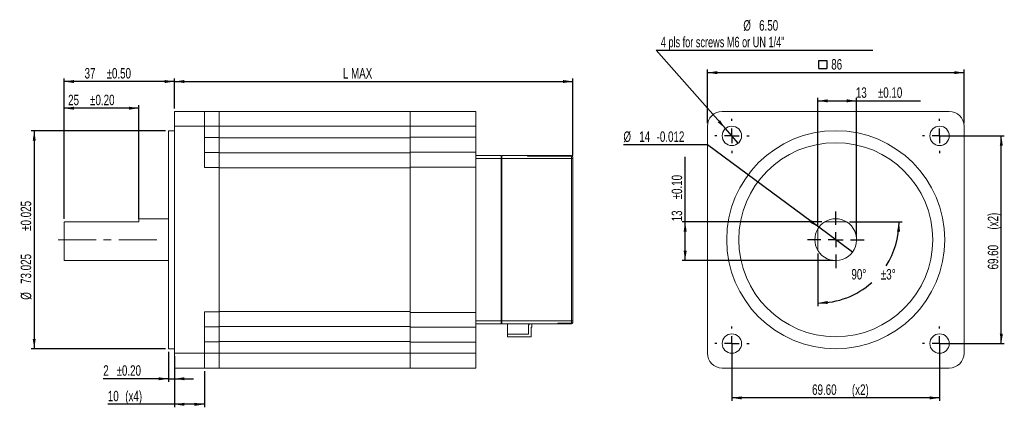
# Model space of a CAD drawing. Header units: millimetres. Extents: x 41 to 371, y 111 to 240.
import ezdxf

# ---------------------------------------------------------------- set-up
doc = ezdxf.new("R2010")
doc.units = ezdxf.units.MM
doc.linetypes.add('CENTERX2', pattern=[20.32, 12.7, -2.54, 2.54, -2.54])
doc.layers.add('FORMAT', color=7, linetype='Continuous')
doc.styles.add('SLDTEXTSTYLE0', font='TXT', dxfattribs={"width": 0.7})
doc.styles.add('SLDTEXTSTYLE1', font='TXT', dxfattribs={"width": 0.653333})
doc.dimstyles.new('SLDDIMSTYLE0', dxfattribs={"dimtxt": 3.506, "dimasz": 3.302, "dimexe": 0, "dimexo": 0.0625, "dimgap": 0.8765, "dimtad": 1, "dimdec": 6, "dimrnd": 1e-09, "dimzin": 12, "dimdsep": 46, "dimtxsty": 'SLDTEXTSTYLE0', "dimsah": 1, "dimcen": 0.09, "dimadec": 0, "dimazin": 3, "dimtfac": 1, "dimtofl": 0, "dimtmove": 0, "dimatfit": 3, "dimfxl": 1, "dimfrac": 2, "dimtolj": 1, "dimtzin": 12, "dimarcsym": 0})
doc.dimstyles.new('SLDDIMSTYLE1', dxfattribs={"dimtxt": 3.506, "dimasz": 3.302, "dimexe": 0, "dimexo": 0.0625, "dimgap": 0.8765, "dimtad": 1, "dimdec": 3, "dimrnd": 1e-09, "dimzin": 12, "dimdsep": 46, "dimtxsty": 'SLDTEXTSTYLE0', "dimsah": 1, "dimcen": 0.09, "dimadec": 0, "dimazin": 3, "dimtol": 1, "dimtp": 0.025, "dimtm": 0.025, "dimtfac": 1, "dimtdec": 3, "dimtofl": 0, "dimtmove": 0, "dimatfit": 3, "dimfxl": 1, "dimfrac": 2, "dimtolj": 1, "dimarcsym": 0})
doc.dimstyles.new('SLDDIMSTYLE2', dxfattribs={"dimtxt": 3.506, "dimasz": 3.302, "dimexe": 0, "dimexo": 0.0625, "dimgap": 0.8765, "dimtad": 1, "dimrnd": 1e-09, "dimzin": 12, "dimdsep": 46, "dimtxsty": 'SLDTEXTSTYLE0', "dimsah": 1, "dimcen": 0.09, "dimadec": 0, "dimazin": 3, "dimtol": 1, "dimtp": 0.5, "dimtm": 0.5, "dimtfac": 1, "dimtofl": 0, "dimtmove": 0, "dimatfit": 3, "dimfxl": 1, "dimfrac": 2, "dimtolj": 1, "dimtzin": 0, "dimarcsym": 0})
doc.dimstyles.new('SLDDIMSTYLE3', dxfattribs={"dimtxt": 3.506, "dimasz": 3.302, "dimexe": 0, "dimexo": 0.0625, "dimgap": 0.8765, "dimtad": 1, "dimrnd": 1e-09, "dimzin": 12, "dimdsep": 46, "dimtxsty": 'SLDTEXTSTYLE0', "dimsah": 1, "dimcen": 0.09, "dimadec": 0, "dimazin": 3, "dimtol": 1, "dimtp": 0.2, "dimtm": 0.2, "dimtfac": 1, "dimtofl": 0, "dimtmove": 0, "dimatfit": 3, "dimfxl": 1, "dimfrac": 2, "dimtolj": 1, "dimtzin": 0, "dimarcsym": 0})
doc.dimstyles.new('SLDDIMSTYLE4', dxfattribs={"dimtxt": 3.506, "dimasz": 3.302, "dimexe": 0, "dimexo": 0.0625, "dimgap": 0.8765, "dimtad": 1, "dimrnd": 1e-09, "dimzin": 12, "dimdsep": 46, "dimtxsty": 'SLDTEXTSTYLE0', "dimsah": 1, "dimcen": 0.09, "dimadec": 0, "dimazin": 3, "dimtol": 1, "dimtp": 0.2, "dimtm": 0.2, "dimtfac": 1, "dimtmove": 0, "dimatfit": 0, "dimfxl": 1, "dimfrac": 2, "dimtolj": 1, "dimtzin": 0, "dimarcsym": 0})
doc.dimstyles.new('SLDDIMSTYLE5', dxfattribs={"dimtxt": 3.506, "dimasz": 3.302, "dimexe": 0, "dimexo": 0.0625, "dimgap": 0.8765, "dimtad": 0, "dimtih": 1, "dimtoh": 1, "dimdec": 4, "dimzin": 12, "dimdsep": 46, "dimtxsty": 'SLDTEXTSTYLE0', "dimsah": 1, "dimcen": 0.09, "dimazin": 3, "dimtol": 1, "dimtp": 3, "dimtm": 3, "dimtfac": 1, "dimtofl": 0, "dimtmove": 0, "dimatfit": 3, "dimfxl": 1, "dimfrac": 2, "dimtolj": 1, "dimarcsym": 0})
doc.dimstyles.new('SLDDIMSTYLE6', dxfattribs={"dimtxt": 3.506, "dimasz": 3.302, "dimexe": 0, "dimexo": 0.0625, "dimgap": 0.8765, "dimtad": 1, "dimrnd": 1e-09, "dimzin": 4, "dimdsep": 46, "dimtxsty": 'SLDTEXTSTYLE0', "dimsah": 1, "dimcen": 0.09, "dimadec": 0, "dimazin": 1, "dimtfac": 1, "dimtofl": 0, "dimtmove": 0, "dimatfit": 3, "dimfxl": 1, "dimfrac": 2, "dimtolj": 1, "dimtzin": 12, "dimarcsym": 0})
doc.dimstyles.new('SLDDIMSTYLE7', dxfattribs={"dimtxt": 3.506, "dimasz": 3.302, "dimexe": 0, "dimexo": 0.0625, "dimgap": 0.8765, "dimtad": 0, "dimtih": 1, "dimtoh": 1, "dimrnd": 1e-09, "dimzin": 4, "dimdsep": 46, "dimtxsty": 'SLDTEXTSTYLE0', "dimblk1": 'NONE', "dimsah": 1, "dimcen": 0, "dimadec": 0, "dimazin": 1, "dimtfac": 1, "dimtmove": 0, "dimatfit": 3, "dimldrblk": 'NONE', "dimfxl": 1, "dimfrac": 2, "dimtolj": 1, "dimtzin": 12, "dimarcsym": 0})
doc.dimstyles.new('SLDDIMSTYLE8', dxfattribs={"dimtxt": 3.506, "dimasz": 3.302, "dimexe": 0, "dimexo": 0.0625, "dimgap": 0.8765, "dimtad": 1, "dimrnd": 1e-09, "dimzin": 12, "dimdsep": 46, "dimtxsty": 'SLDTEXTSTYLE0', "dimsah": 1, "dimcen": 0.09, "dimadec": 0, "dimazin": 3, "dimtol": 1, "dimtp": 0.1, "dimtm": 0.1, "dimtfac": 1, "dimtofl": 0, "dimtmove": 0, "dimatfit": 3, "dimfxl": 1, "dimfrac": 2, "dimtolj": 1, "dimtzin": 0, "dimarcsym": 0})
doc.dimstyles.new('SLDDIMSTYLE9', dxfattribs={"dimtxt": 3.506, "dimasz": 3.302, "dimexe": 0, "dimexo": 0.0625, "dimgap": 0.8765, "dimtad": 0, "dimtih": 1, "dimtoh": 1, "dimrnd": 1e-09, "dimzin": 12, "dimdsep": 46, "dimtxsty": 'SLDTEXTSTYLE0', "dimblk1": 'NONE', "dimsah": 1, "dimcen": 0, "dimadec": 0, "dimazin": 3, "dimtfac": 1, "dimtmove": 0, "dimatfit": 3, "dimldrblk": 'NONE', "dimfxl": 1, "dimfrac": 2, "dimtolj": 1, "dimtzin": 12, "dimarcsym": 0})

# ---------------------------------------------------------------- blocks, each defined once
blk = doc.blocks.new('_D')
at = {"layer": 'FORMAT'}
for p, q in [((92.58, 210.71), (92.58, 220.71)), ((92.58, 219.71), (226.08, 219.71)), ((226.08, 194.91), (226.08, 220.71))]:
    blk.add_line(p, q, dxfattribs=at)
for points in [[(92.58, 219.71), (95.88, 219.2), (95.88, 220.21)], [(226.08, 219.71), (222.77, 220.21), (222.77, 219.2)]]:
    blk.add_solid(points, dxfattribs=at)
at = {"layer": 'FORMAT', "insert": (148.98, 224.22), "char_height": 3.506, "attachment_point": 1, "style": 'SLDTEXTSTYLE0'}
blk.add_mtext('L MAX', dxfattribs=at)
blk = doc.blocks.new('_D_1')
at = {"layer": 'FORMAT'}
for p, q in [((92.58, 122.71), (92.58, 110.55)), ((102.58, 122.71), (102.58, 110.55)), ((92.58, 111.55), (70.23, 111.55)), ((102.58, 111.55), (92.58, 111.55))]:
    blk.add_line(p, q, dxfattribs=at)
for points in [[(92.58, 111.55), (95.88, 111.04), (95.88, 112.06)], [(102.58, 111.55), (99.27, 112.06), (99.27, 111.04)]]:
    blk.add_solid(points, dxfattribs=at)
at = {"layer": 'FORMAT', "char_height": 3.506, "attachment_point": 1, "style": 'SLDTEXTSTYLE0'}
for s, insert in [('10', (70.23, 116.07)), ('(x4)', (76.07, 116.07))]:
    blk.add_mtext(s, dxfattribs=dict(at, insert=insert))
blk = doc.blocks.new('_D_2')
at = {"layer": 'FORMAT'}
for p, q in [((89.58, 203.22), (44.58, 203.22)), ((45.58, 203.22), (45.58, 130.19)), ((89.58, 130.19), (44.58, 130.19))]:
    blk.add_line(p, q, dxfattribs=at)
for points in [[(45.58, 203.22), (45.07, 199.92), (46.08, 199.92)], [(45.58, 130.19), (46.08, 133.49), (45.07, 133.49)]]:
    blk.add_solid(points, dxfattribs=at)
at = {"layer": 'FORMAT', "char_height": 3.506, "attachment_point": 1, "rotation": 90, "style": 'SLDTEXTSTYLE0'}
for s, insert in [('±0.025', (41.04, 169.67)), ('73.025', (41.04, 151.88)), ('%%c', (41.06, 146.58))]:
    blk.add_mtext(s, dxfattribs=dict(at, insert=insert))
blk = doc.blocks.new('_D_3')
at = {"layer": 'FORMAT'}
for p, q in [((55.58, 173.71), (55.58, 220.71)), ((92.58, 219.71), (55.58, 219.71)), ((92.58, 210.71), (92.58, 220.71))]:
    blk.add_line(p, q, dxfattribs=at)
for points in [[(55.58, 219.71), (58.88, 219.2), (58.88, 220.21)], [(92.58, 219.71), (89.27, 220.21), (89.27, 219.2)]]:
    blk.add_solid(points, dxfattribs=at)
at = {"layer": 'FORMAT', "char_height": 3.506, "attachment_point": 1, "style": 'SLDTEXTSTYLE0'}
for s, insert in [('±0.50', (69.81, 224.22)), ('37', (62.44, 224.22))]:
    blk.add_mtext(s, dxfattribs=dict(at, insert=insert))
blk = doc.blocks.new('_D_4')
at = {"layer": 'FORMAT'}
for p, q in [((55.58, 173.71), (55.58, 211.76)), ((80.58, 173.71), (80.58, 211.76)), ((80.58, 210.76), (55.58, 210.76))]:
    blk.add_line(p, q, dxfattribs=at)
for points in [[(55.58, 210.76), (58.88, 210.26), (58.88, 211.27)], [(80.58, 210.76), (77.27, 211.27), (77.27, 210.26)]]:
    blk.add_solid(points, dxfattribs=at)
at = {"layer": 'FORMAT', "char_height": 3.506, "attachment_point": 1, "style": 'SLDTEXTSTYLE0'}
for s, insert in [('25', (56.92, 215.28)), ('±0.20', (64.29, 215.28))]:
    blk.add_mtext(s, dxfattribs=dict(at, insert=insert))
blk = doc.blocks.new('_D_5')
at = {"layer": 'FORMAT'}
for p, q in [((90.58, 129.19), (90.58, 119.11)), ((92.58, 127.71), (92.58, 119.11)), ((90.58, 120.11), (68.7, 120.11)), ((90.58, 120.11), (92.58, 120.11)), ((92.58, 120.11), (98.93, 120.11))]:
    blk.add_line(p, q, dxfattribs=at)
for points in [[(90.58, 120.11), (87.27, 120.62), (87.27, 119.6)], [(92.58, 120.11), (95.88, 119.6), (95.88, 120.62)]]:
    blk.add_solid(points, dxfattribs=at)
at = {"layer": 'FORMAT', "attachment_point": 1, "style": 'SLDTEXTSTYLE0'}
for s, insert, char_height in [('2', (68.7, 124.63), 3.51), ('±0.20', (73.15, 124.63), 3.506)]:
    blk.add_mtext(s, dxfattribs=dict(at, insert=insert, char_height=char_height))
blk = doc.blocks.new('_D_6')
at = {"layer": 'FORMAT'}
for p, q in [((318.71, 172.71), (336.34, 172.71)), ((308.11, 162.1), (308.11, 144.47))]:
    blk.add_line(p, q, dxfattribs=at)
for start, end in [(327.1235, 0), (270, 311.6215)]:
    blk.add_arc((308.11, 172.71), 27.23, start, end, dxfattribs=at)
for points in [[(335.34, 172.71), (334.64, 169.44), (335.65, 169.38)], [(308.11, 145.47), (311.43, 145.16), (311.37, 146.18)]]:
    blk.add_solid(points, dxfattribs=at)
at = {"layer": 'FORMAT', "char_height": 3.506, "attachment_point": 1, "style": 'SLDTEXTSTYLE0'}
for s, insert in [('90°', (319.37, 156.87)), ('±3°', (329.23, 156.87))]:
    blk.add_mtext(s, dxfattribs=dict(at, insert=insert))
blk = doc.blocks.new('SW_SYMBOL_MOD_BOX')
at = {"layer": 'FORMAT', "color": 0}
for p, q in [((200, 200), (200, 800)), ((200, 800), (800, 800)), ((800, 800), (800, 200)), ((200, 200), (800, 200))]:
    blk.add_line(p, q, dxfattribs=at)
blk = doc.blocks.new('_D_7')
at = {"layer": 'FORMAT'}
for p, q in [((271.11, 205.71), (271.11, 223.68)), ((271.11, 222.68), (357.11, 222.68)), ((357.11, 205.71), (357.11, 223.68))]:
    blk.add_line(p, q, dxfattribs=at)
for points in [[(271.11, 222.68), (274.41, 222.17), (274.41, 223.19)], [(357.11, 222.68), (353.81, 223.19), (353.81, 222.17)]]:
    blk.add_solid(points, dxfattribs=at)
at = {"layer": 'FORMAT', "xscale": 0.004453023, "yscale": 0.004453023, "zscale": 0.004453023}
blk.add_blockref('SW_SYMBOL_MOD_BOX', (307.59, 223.15), dxfattribs=at)
at = {"layer": 'FORMAT', "insert": (312.61, 227.21), "char_height": 3.506, "attachment_point": 1, "style": 'SLDTEXTSTYLE0'}
blk.add_mtext('86', dxfattribs=at)
blk = doc.blocks.new('_D_8')
at = {"layer": 'FORMAT'}
for p, q in [((349.91, 201.51), (370.59, 201.51)), ((369.59, 131.91), (369.59, 201.51)), ((349.91, 131.91), (370.59, 131.91))]:
    blk.add_line(p, q, dxfattribs=at)
for points in [[(369.59, 201.51), (369.08, 198.2), (370.1, 198.2)], [(369.59, 131.91), (370.1, 135.21), (369.08, 135.21)]]:
    blk.add_solid(points, dxfattribs=at)
at = {"layer": 'FORMAT', "char_height": 3.506, "attachment_point": 1, "rotation": 90, "style": 'SLDTEXTSTYLE0'}
for s, insert in [('(x2)', (365.07, 170.09)), ('69.60', (365.07, 156.75))]:
    blk.add_mtext(s, dxfattribs=dict(at, insert=insert))
blk = doc.blocks.new('_D_9')
at = {"layer": 'FORMAT'}
for p, q in [((279.31, 130.91), (279.31, 112.71)), ((348.91, 130.91), (348.91, 112.71)), ((348.91, 113.71), (279.31, 113.71))]:
    blk.add_line(p, q, dxfattribs=at)
for points in [[(279.31, 113.71), (282.61, 113.2), (282.61, 114.21)], [(348.91, 113.71), (345.61, 114.21), (345.61, 113.2)]]:
    blk.add_solid(points, dxfattribs=at)
at = {"layer": 'FORMAT', "char_height": 3.506, "attachment_point": 1, "style": 'SLDTEXTSTYLE0'}
for s, insert in [('69.60', (306.19, 118.22)), ('(x2)', (319.53, 118.22))]:
    blk.add_mtext(s, dxfattribs=dict(at, insert=insert))
blk = doc.blocks.new('_D_10')
at = {"layer": 'FORMAT'}
for p, q in [((277.15, 203.94), (253.91, 230.17)), ((253.91, 230.17), (326.51, 230.17)), ((281.46, 199.07), (277.15, 203.94))]:
    blk.add_line(p, q, dxfattribs=at)
blk.add_solid([(277.15, 203.94), (275.34, 206.75), (274.58, 206.07)], dxfattribs=at)
at = {"layer": 'FORMAT', "char_height": 3.506, "attachment_point": 1}
for s, insert, style in [('%%c', (283.15, 240.26), 'SLDTEXTSTYLE0'), ('6.50', (288.44, 240.27), 'SLDTEXTSTYLE0'), ('4 pls for screws M6 or UN 1/4"', (255.5, 234.68), 'SLDTEXTSTYLE1')]:
    blk.add_mtext(s, dxfattribs=dict(at, insert=insert, style=style))
blk = doc.blocks.new('_NONE')
blk = doc.blocks.new('_D_11')
at = {"layer": 'FORMAT'}
for p, q in [((263.66, 172.71), (263.66, 194.47)), ((309.5, 172.71), (262.66, 172.71)), ((263.66, 159.71), (263.66, 172.71)), ((313.11, 159.71), (262.66, 159.71))]:
    blk.add_line(p, q, dxfattribs=at)
for points in [[(263.66, 172.71), (263.15, 169.4), (264.17, 169.4)], [(263.66, 159.71), (264.17, 163.01), (263.15, 163.01)]]:
    blk.add_solid(points, dxfattribs=at)
at = {"layer": 'FORMAT', "char_height": 3.506, "attachment_point": 1, "rotation": 90, "style": 'SLDTEXTSTYLE0'}
for s, insert in [('±0.10', (259.14, 180.22)), ('13', (259.14, 172.85))]:
    blk.add_mtext(s, dxfattribs=dict(at, insert=insert))
blk = doc.blocks.new('_D_12')
at = {"layer": 'FORMAT'}
for p, q in [((308.11, 171.31), (308.11, 214.23)), ((308.11, 213.23), (321.11, 213.23)), ((321.11, 167.71), (321.11, 214.23)), ((321.11, 213.23), (342.48, 213.23))]:
    blk.add_line(p, q, dxfattribs=at)
for points in [[(308.11, 213.23), (311.41, 212.72), (311.41, 213.74)], [(321.11, 213.23), (317.81, 213.74), (317.81, 212.72)]]:
    blk.add_solid(points, dxfattribs=at)
at = {"layer": 'FORMAT', "char_height": 3.506, "attachment_point": 1, "style": 'SLDTEXTSTYLE0'}
for s, insert in [('13', (320.86, 217.75)), ('±0.10', (328.23, 217.75))]:
    blk.add_mtext(s, dxfattribs=dict(at, insert=insert))
blk = doc.blocks.new('_D_13')
at = {"layer": 'FORMAT'}
for p, q in [((271.11, 198.46), (242.97, 198.46)), ((308.48, 170.86), (271.11, 198.46)), ((319.74, 162.55), (308.48, 170.86))]:
    blk.add_line(p, q, dxfattribs=at)
blk.add_solid([(308.48, 170.86), (306.12, 173.23), (305.52, 172.42)], dxfattribs=at)
at = {"layer": 'FORMAT', "char_height": 3.506, "attachment_point": 1, "style": 'SLDTEXTSTYLE0'}
for s, insert in [('%%c', (242.97, 202.98)), ('14', (248.27, 203)), ('-0.012', (254.1, 203))]:
    blk.add_mtext(s, dxfattribs=dict(at, insert=insert))
blk = doc.blocks.new('SW_CENTERMARKSYMBOL_0')
at = {"layer": 'FORMAT', "color": 0}
for p, q in [((0, 5), (0, 5.75)), ((-5, 0), (-5.75, 0)), ((0, 0), (-2.5, 0)), ((0, 0), (0, 2.5)), ((0, 0), (0, -2.5)), ((0, 0), (2.5, 0)), ((5, 0), (5.75, 0)), ((0, -5), (0, -5.75))]:
    blk.add_line(p, q, dxfattribs=at)
blk = doc.blocks.new('SW_CENTERMARKSYMBOL_1')
at = {"layer": 'FORMAT', "color": 0}
for p, q in [((0, 5), (0, 5.75)), ((-5, 0), (-5.75, 0)), ((0, 0), (-2.5, 0)), ((0, 0), (0, 2.5)), ((0, 0), (0, -2.5)), ((0, 0), (2.5, 0)), ((5, 0), (5.75, 0)), ((0, -5), (0, -5.75))]:
    blk.add_line(p, q, dxfattribs=at)
blk = doc.blocks.new('SW_CENTERMARKSYMBOL_2')
at = {"layer": 'FORMAT', "color": 0}
for p, q in [((0, 5), (0, 5.75)), ((-5, 0), (-5.75, 0)), ((0, 0), (-2.5, 0)), ((0, 0), (0, 2.5)), ((0, 0), (0, -2.5)), ((0, 0), (2.5, 0)), ((5, 0), (5.75, 0)), ((0, -5), (0, -5.75))]:
    blk.add_line(p, q, dxfattribs=at)
blk = doc.blocks.new('SW_CENTERMARKSYMBOL_3')
at = {"layer": 'FORMAT', "color": 0}
for p, q in [((0, 5), (0, 5.75)), ((-5, 0), (-5.75, 0)), ((0, 0), (-2.5, 0)), ((0, 0), (0, 2.5)), ((0, 0), (0, -2.5)), ((0, 0), (2.5, 0)), ((5, 0), (5.75, 0)), ((0, -5), (0, -5.75))]:
    blk.add_line(p, q, dxfattribs=at)
blk = doc.blocks.new('SW_CENTERMARKSYMBOL_4')
at = {"layer": 'FORMAT', "color": 0}
for p, q in [((0, 5), (0, 9.5)), ((-5, 0), (-9.5, 0)), ((0, 0), (-2.5, 0)), ((0, 0), (0, 2.5)), ((0, 0), (0, -2.5)), ((0, 0), (2.5, 0)), ((5, 0), (9.5, 0)), ((0, -5), (0, -9.5))]:
    blk.add_line(p, q, dxfattribs=at)

msp = doc.modelspace()

# ---------------------------------------------------------------- linework, layer by layer
at = {"color": 7, "linetype": 'Continuous', "lineweight": 15}
for p, q in [((92.5753736, 204.7054929), (92.5753736, 209.7054918)), ((92.5753736, 209.7054918), (102.5753752, 209.7054918)), ((102.5753752, 209.7054918), (102.5753752, 204.7054929)), ((102.5753752, 209.7054918), (107.5753742, 209.7054918)), ((107.5753742, 209.7054918), (107.5753742, 204.7054929)), ((107.5753742, 209.7054918), (171.5753735, 209.7054918)), ((171.5753735, 209.7054918), (193.5753734, 209.7054918)), ((171.5753735, 204.7054929), (171.5753735, 209.7054918)), ((193.5753734, 209.7054918), (193.5753734, 204.7054929)), ((276.1079374, 209.7054918), (352.1079387, 209.7054918)), ((102.5753752, 204.7054929), (92.5753736, 204.7054929)), ((92.5753736, 204.7054929), (92.5753736, 128.7054916)), ((102.5753752, 190.9054939), (102.5753752, 204.7054929)), ((107.5753742, 204.7054929), (102.5753752, 204.7054929)), ((107.5753742, 200.9054919), (107.5753742, 204.7054929)), ((171.5753735, 204.7054929), (107.5753742, 204.7054929)), ((193.5753734, 204.7054929), (171.5753735, 204.7054929)), ((171.5753735, 201.0554944), (171.5753735, 204.7054929)), ((193.5753734, 201.0554944), (193.5753734, 204.7054929)), ((271.1079385, 128.7054916), (271.1079385, 204.7054929)), ((357.1079377, 204.7054929), (357.1079377, 128.7054916)), ((92.5753736, 203.2179919), (90.5753733, 203.2179919)), ((90.5753733, 166.7054931), (90.5753733, 203.2179919)), ((102.5753752, 200.9054919), (107.5753742, 200.9054919)), ((107.5753742, 200.9054919), (107.5753742, 195.9054929)), ((107.5753742, 200.8054939), (171.5753735, 200.8054939)), ((171.5753735, 201.0554944), (193.5753734, 201.0554944)), ((171.5753735, 196.0554936), (171.5753735, 201.0554944)), ((193.5753734, 201.0554944), (193.5753734, 196.0554936)), ((102.5753752, 195.9054929), (107.5753742, 195.9054929)), ((107.5753742, 195.9054929), (107.5753742, 190.9054939)), ((107.5753742, 195.8054931), (171.5753735, 195.8054931)), ((171.5753735, 196.0554936), (193.5753734, 196.0554936)), ((171.5753735, 191.0554928), (171.5753735, 196.0554936)), ((193.5753734, 196.0554936), (193.5753734, 191.0554928)), ((193.5753734, 194.9054927), (201.975374, 194.9054927)), ((201.975374, 194.9054927), (201.975374, 193.9054926)), ((202.2253708, 193.9054926), (202.2253708, 194.9054927)), ((202.2253708, 194.9054927), (210.8753757, 194.9054927)), ((210.8753757, 194.6508487), (210.8753757, 194.9054927)), ((210.8753757, 194.9054927), (225.5753712, 194.9054927)), ((225.5753712, 194.8291001), (210.8753757, 194.8291001)), ((225.5753712, 194.6508487), (210.8753757, 194.6508487)), ((225.5753712, 193.9054926), (225.5753712, 194.6508487)), ((201.975374, 193.9054926), (193.5753734, 193.9054926)), ((201.975374, 193.9054926), (201.975374, 139.5054937)), ((201.975374, 193.7054929), (202.2253708, 193.7054929)), ((202.2253708, 139.5054937), (202.2253708, 193.9054926)), ((225.5753712, 193.9054926), (202.2253708, 193.9054926)), ((225.5753712, 139.5054937), (225.5753712, 193.9054926)), ((226.0753722, 193.9054926), (225.5753712, 193.9054926)), ((226.0753722, 194.4054936), (226.0753722, 194.3290991)), ((226.0753722, 194.3290991), (226.0753722, 194.2781706)), ((226.0753722, 194.2781706), (226.0753722, 193.9054926)), ((226.0753722, 193.9054926), (226.0753722, 139.5054937)), ((107.5753742, 190.9054939), (102.5753752, 190.9054939)), ((107.5753742, 190.9054939), (107.5753742, 142.5054923)), ((171.5753735, 190.8054922), (107.5753742, 190.8054922)), ((107.5753742, 142.6054922), (107.5753742, 190.8054922)), ((193.5753734, 191.0554928), (171.5753735, 191.0554928)), ((171.5753735, 142.3554935), (171.5753735, 191.0554928)), ((171.5753735, 142.6054922), (171.5753735, 190.8054922)), ((193.5753734, 142.3554935), (193.5753734, 191.0554928)), ((55.5753769, 159.7054929), (55.5753769, 172.7054932)), ((80.5753754, 172.7054932), (55.5753769, 172.7054932)), ((90.5753733, 173.7054929), (80.5753754, 173.7054929)), ((80.5753754, 173.7054929), (80.5753754, 172.7054932)), ((310.5023865, 172.7054932), (317.7134891, 172.7054932)), ((308.107938, 163.0999418), (308.107938, 170.3110445)), ((90.5753733, 130.1929925), (90.5753733, 166.7054931)), ((55.5753769, 159.7054929), (90.5753733, 159.7054929)), ((102.5753752, 142.5054923), (107.5753742, 142.5054923)), ((102.5753752, 128.7054916), (102.5753752, 142.5054923)), ((107.5753742, 142.6054922), (171.5753735, 142.6054922)), ((107.5753742, 142.5054923), (107.5753742, 137.5054934)), ((171.5753735, 142.3554935), (193.5753734, 142.3554935)), ((171.5753735, 137.3554927), (171.5753735, 142.3554935)), ((193.5753734, 142.3554935), (193.5753734, 137.3554927)), ((193.5753734, 139.5054937), (201.975374, 139.5054937)), ((201.975374, 139.5054937), (201.975374, 138.5054935)), ((202.2253708, 139.5054937), (225.5753712, 139.5054937)), ((202.2253708, 138.5054935), (202.2253708, 139.5054937)), ((220.9753753, 138.5054935), (220.9753753, 138.7601376)), ((220.9753753, 138.7601376), (225.5753712, 138.7601376)), ((220.9753753, 138.5818862), (225.5753712, 138.5818862)), ((225.5753712, 139.5054937), (226.0753722, 139.5054937)), ((225.5753712, 138.7601376), (225.5753712, 139.5054937)), ((226.0753722, 139.5054937), (226.0753722, 139.1328157)), ((226.0753722, 139.1328157), (226.0753722, 139.0818872)), ((226.0753722, 139.0818872), (226.0753722, 139.0054927)), ((107.5753742, 137.5054934), (102.5753752, 137.5054934)), ((171.5753735, 137.6054932), (107.5753742, 137.6054932)), ((107.5753742, 137.5054934), (107.5753742, 132.5054926)), ((193.5753734, 137.3554927), (171.5753735, 137.3554927)), ((171.5753735, 132.3554938), (171.5753735, 137.3554927)), ((201.975374, 138.5054935), (193.5753734, 138.5054935)), ((193.5753734, 137.3554927), (193.5753734, 132.3554938)), ((202.2253708, 138.5054935), (201.975374, 138.5054935)), ((204.3753774, 138.5054935), (202.2253708, 138.5054935)), ((204.175374, 135.0054939), (204.175374, 138.5054935)), ((220.9753753, 138.5054935), (204.3753774, 138.5054935)), ((211.4253775, 138.2054922), (211.1753733, 138.2054922)), ((211.1753733, 135.1054919), (211.1753733, 138.2054922)), ((211.4253775, 138.4054937), (211.4253775, 138.2054922)), ((212.0753736, 134.1054936), (212.0753736, 137.3054937)), ((212.275377, 137.5054934), (212.275377, 138.5054935)), ((225.5753712, 138.5054935), (220.9753753, 138.5054935)), ((107.5753742, 132.5054926), (102.5753752, 132.5054926)), ((171.5753735, 132.6054943), (107.5753742, 132.6054943)), ((107.5753742, 128.7054916), (107.5753742, 132.5054926)), ((193.5753734, 132.3554938), (171.5753735, 132.3554938)), ((171.5753735, 128.7054916), (171.5753735, 132.3554938)), ((193.5753734, 128.7054916), (193.5753734, 132.3554938)), ((204.175374, 134.1054936), (204.175374, 135.0054939)), ((204.175374, 135.0054939), (211.0753716, 135.0054939)), ((204.175374, 134.1054936), (212.0753736, 134.1054936)), ((211.0753716, 135.0054939), (211.1753733, 135.0054939)), ((211.1753733, 135.1054919), (211.1753733, 135.0054939)), ((90.5753733, 130.1929925), (92.5753736, 130.1929925)), ((92.5753736, 128.7054916), (102.5753752, 128.7054916)), ((92.5753736, 123.7054926), (92.5753736, 128.7054916)), ((102.5753752, 128.7054916), (102.5753752, 123.7054926)), ((102.5753752, 128.7054916), (107.5753742, 128.7054916)), ((107.5753742, 128.7054916), (107.5753742, 123.7054926)), ((107.5753742, 128.7054916), (171.5753735, 128.7054916)), ((171.5753735, 128.7054916), (193.5753734, 128.7054916)), ((171.5753735, 123.7054926), (171.5753735, 128.7054916)), ((193.5753734, 128.7054916), (193.5753734, 123.7054926)), ((102.5753752, 123.7054926), (92.5753736, 123.7054926)), ((107.5753742, 123.7054926), (102.5753752, 123.7054926)), ((171.5753735, 123.7054926), (107.5753742, 123.7054926)), ((193.5753734, 123.7054926), (171.5753735, 123.7054926)), ((352.1079387, 123.7054926), (276.1079374, 123.7054926))]:
    msp.add_line(p, q, dxfattribs=at)
at = {"color": 8, "linetype": 'Continuous', "lineweight": 15}
for p, q in [((225.5753712, 194.8291001), (225.5753712, 194.9054927)), ((225.5753712, 194.6508487), (225.5753712, 194.8291001)), ((202.2253708, 192.4054933), (201.975374, 192.4054933)), ((225.5753712, 138.5818862), (225.5753712, 138.7601376)), ((225.5753712, 138.5054935), (225.5753712, 138.5818862))]:
    msp.add_line(p, q, dxfattribs=at)
at = {"color": 7, "linetype": 'Continuous', "lineweight": 15}
for centre, radius in [((279.3079378, 201.5054931), 3.25), ((348.9079378, 201.5054931), 3.25), ((314.1079378, 166.7054931), 36.5125), ((314.1079378, 166.7054931), 32.5), ((279.3079378, 131.9054931), 3.25), ((348.9079378, 131.9054931), 3.25)]:
    msp.add_circle(centre, radius, dxfattribs=at)
for centre, radius, start, end in [((276.1079378, 204.7054931), 5, 90, 180), ((352.1079378, 204.7054931), 5, 0, 90), ((225.6309344, 194.2036441), 0.4506431, 9.519201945, 97.082452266), ((225.5753744, 194.4054931), 0.5, 0, 90), ((225.5753744, 194.3290999), 0.5, 0, 90), ((314.1079378, 166.7054931), 7, 121.002719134, 148.997280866), ((314.1079378, 166.7054931), 7, 211.002719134, 58.997280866), ((314.1079378, 166.7054931), 7, 58.997280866, 121.002719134), ((314.1079378, 166.7054931), 7, 148.997280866, 211.002719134), ((225.6309344, 139.2073422), 0.4506431, 262.917547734, 350.480798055), ((225.5753744, 139.0818863), 0.5, 270, 0), ((225.5753744, 139.0054931), 0.5, 270, 0), ((211.2253744, 138.4054931), 0.2, 0, 30), ((212.0753744, 137.5054931), 0.2, 270, 0), ((211.0753744, 135.1054931), 0.1, 270, 360), ((276.1079378, 128.7054931), 5, 180, 270), ((352.1079378, 128.7054931), 5, 270, 0)]:
    msp.add_arc(centre, radius, start, end, dxfattribs=at)
at = {"layer": 'FORMAT', "linetype": 'CENTERX2', "lineweight": 0}
msp.add_line((53.5753744, 166.7054931), (88.163482, 166.7054931), dxfattribs=at)

# ---------------------------------------------------------------- block references
at = {"layer": 'FORMAT'}
for name, p in [('SW_CENTERMARKSYMBOL_3', (279.3079378, 201.5054931)), ('SW_CENTERMARKSYMBOL_2', (348.9079378, 201.5054931)), ('SW_CENTERMARKSYMBOL_4', (314.1079378, 166.7054931)), ('SW_CENTERMARKSYMBOL_0', (279.3079378, 131.9054931)), ('SW_CENTERMARKSYMBOL_1', (348.9079378, 131.9054931))]:
    msp.add_blockref(name, p, dxfattribs=at)

# ---------------------------------------------------------------- dimensions: what is measured, and where the dimension line sits
for p1, p2, text, dimstyle, picture, middle in [((281.4633137, 199.0730345), (277.1525619, 203.9379517), '<>\\P4 pls for screws M6 or UN 1/4"', 'SLDDIMSTYLE7', '_D_10', (291.0059293, 235.7480185)), ((319.7386855, 162.5468057), (308.4771901, 170.8641805), '<>-0.012', 'SLDDIMSTYLE9', '_D_13', (256.2465652, 201.2574365))]:
    dim = msp.add_diameter_dim_2p(p1=p1, p2=p2, text=text, dimstyle=dimstyle, dxfattribs=at)
    dim.commit()
    dim.dimension.update_dxf_attribs({"geometry": picture, "text_midpoint": middle, "dimtype": 163})
for base, p1, p2, dimstyle, picture, middle in [((55.5753744, 219.7054931), (92.5753744, 209.7054931), (55.5753744, 172.7054931), 'SLDDIMSTYLE2', '_D_3', (73.2505289, 219.7054931)), ((321.1079378, 213.2314371), (308.1079378, 170.3110444), (321.1079378, 166.7054931), 'SLDDIMSTYLE8', '_D_12', (331.6685187, 213.2314371)), ((55.5753744, 210.7635453), (80.5753744, 172.7054931), (55.5753744, 172.7054931), 'SLDDIMSTYLE3', '_D_4', (67.733852, 210.7635453)), ((92.5753744, 120.1102235), (90.5753744, 130.1929931), (92.5753744, 128.7054931), 'SLDDIMSTYLE4', '_D_5', (78.0498198, 120.1102235))]:
    dim = msp.add_linear_dim(base=base, p1=p1, p2=p2, dimstyle=dimstyle, dxfattribs=at)
    dim.commit()
    dim.dimension.update_dxf_attribs({"geometry": picture, "text_midpoint": middle, "dimtype": 160})
for base, p1, p2, text, dimstyle, picture, middle in [((357.1079378, 222.6802296), (271.1079378, 204.7054931), (357.1079378, 204.7054931), '{\\fGDT;o}<>', 'SLDDIMSTYLE0', '_D_7', (313.0165384, 222.6802296)), ((226.0753744, 219.7054931), (92.5753744, 209.7054931), (226.0753744, 193.9054931), 'L MAX', 'SLDDIMSTYLE0', '_D', (156.1302806, 219.7054931)), ((279.3079378, 113.7054931), (348.9079378, 131.9054931), (279.3079378, 131.9054931), '<>(x2)', 'SLDDIMSTYLE6', '_D_9', (317.761556, 113.7054931)), ((92.5753744, 111.5474896), (102.5753744, 123.7054931), (92.5753744, 123.7054931), '<>(x4)', 'SLDDIMSTYLE0', '_D_1', (78.0498198, 111.5474896))]:
    dim = msp.add_linear_dim(base=base, p1=p1, p2=p2, text=text, dimstyle=dimstyle, dxfattribs=at)
    dim.commit()
    dim.dimension.update_dxf_attribs({"geometry": picture, "text_midpoint": middle, "dimtype": 160})
for base, p1, p2, text, dimstyle, picture, middle in [((45.5753744, 130.1929931), (90.5753744, 203.2179931), (90.5753744, 130.1929931), '%%c<>', 'SLDDIMSTYLE1', '_D_2', (45.5753744, 166.7077749)), ((369.5923402, 201.5054931), (348.9079378, 131.9054931), (348.9079378, 201.5054931), '<>(x2)', 'SLDDIMSTYLE6', '_D_8', (369.5923402, 168.3198981))]:
    dim = msp.add_linear_dim(base=base, p1=p1, p2=p2, angle=90, text=text, dimstyle=dimstyle, dxfattribs=at)
    dim.commit()
    dim.dimension.update_dxf_attribs({"geometry": picture, "text_midpoint": middle, "dimtype": 160})
dim = msp.add_linear_dim(base=(263.6601324, 172.7054931), p1=(314.1079378, 159.7054931), p2=(310.5023866, 172.7054931), angle=90, dimstyle='SLDDIMSTYLE8', dxfattribs=at)
dim.commit()
dim.dimension.update_dxf_attribs({"geometry": '_D_11', "text_midpoint": (263.6601324, 183.6584214), "dimtype": 160})
dim = msp.add_angular_dim_2l(base=(317.7839809, 147.2474903), line1=((310.5023866, 172.7054931), (317.7134891, 172.7054931)), line2=((308.1079378, 163.0999418), (308.1079378, 170.3110444)), dimstyle='SLDDIMSTYLE5', dxfattribs=at)
dim.commit()
dim.dimension.update_dxf_attribs({"geometry": '_D_6', "text_midpoint": (328.9159618, 155.1338723), "dimtype": 162})

doc.saveas('drawing.dxf')
